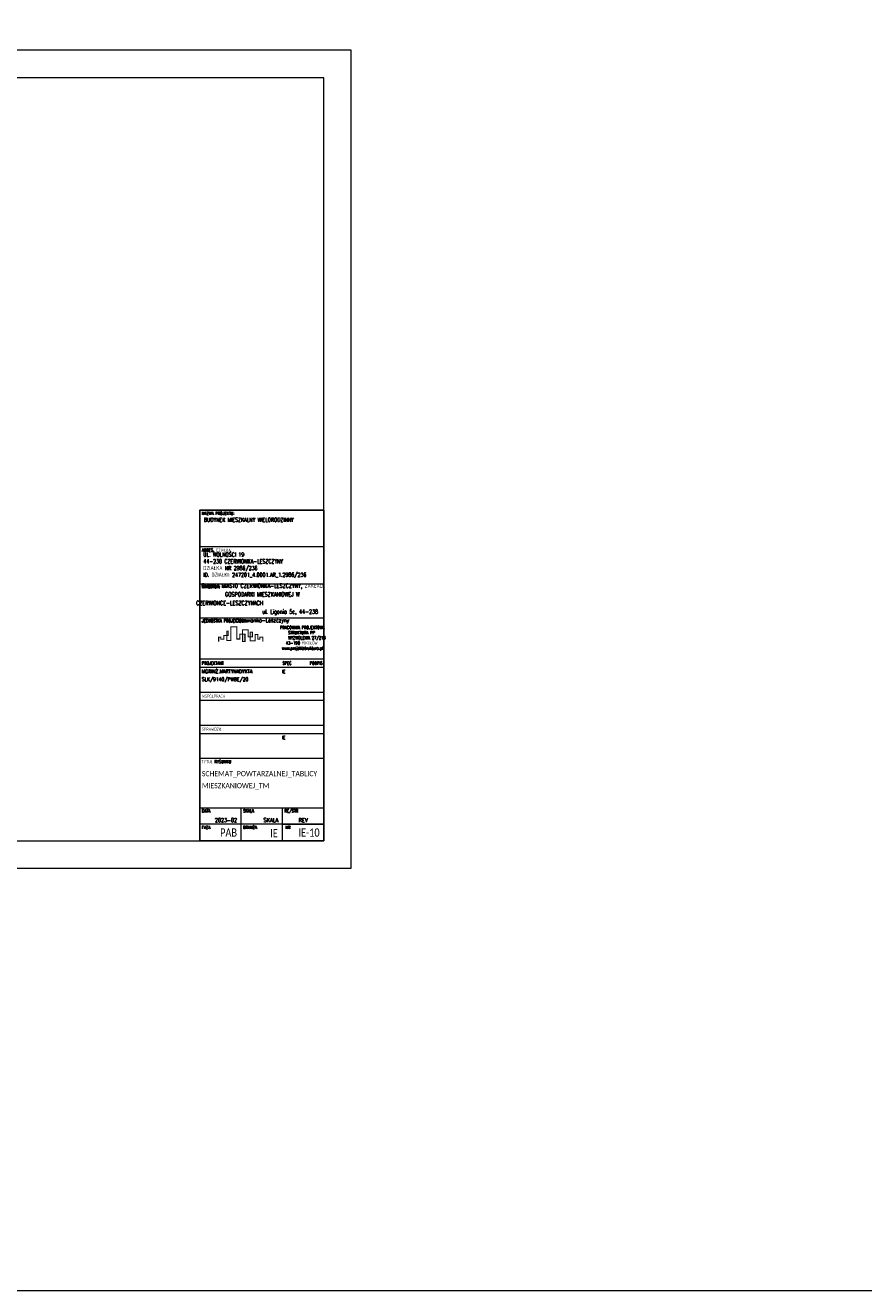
# Model space of a CAD drawing. Header units: millimetres. Extents: x 284606 to 628701, y -213781 to -93475.
# Tile 73 of 102: x 323319 to 326363, y -119282 to -114688. Entities that reach past the tile are written whole.
import ezdxf
from ezdxf.enums import TextEntityAlignment as Align

# ---------------------------------------------------------------- set-up
doc = ezdxf.new("R2010")
doc.units = ezdxf.units.MM
doc.layers.get('0').update_dxf_attribs({"lineweight": 0})
doc.layers.add('!STR_Ocieplenie 0.05', color=1, linetype='Continuous', lineweight=5)
doc.layers.add('S_tabelka', color=140, linetype='Continuous', lineweight=9)
doc.layers.add('S-logo', color=7, linetype='Continuous', true_color=0xffffff)
doc.styles.add('j-calibri', font='calibri.ttf', dxfattribs={"width": 0.8})
doc.styles.add('j-romans', font='romans.shx', dxfattribs={"width": 0.7})

msp = doc.modelspace()

# ---------------------------------------------------------------- hatches: boundary and pattern name
at = {"true_color": 0xff8a00}
h = msp.add_hatch(color=30, dxfattribs=at)
h.dxf.hatch_style = 1
h.paths.add_polyline_path([(324050.8, -116903), (324056.3, -116903), (324056.3, -116888.2), (324050.8, -116888.2)])
h.paths.add_polyline_path([(324116.9, -116898.8), (324108.3, -116898.8), (324108.3, -116925.8), (324116.9, -116925.8)])
h.paths.add_polyline_path([(324135.4, -116908.8), (324143.7, -116908.8), (324143.7, -116890.9), (324135.4, -116890.9)])

# ---------------------------------------------------------------- linework, layer by layer
at = {"layer": '!STR_Ocieplenie 0.05', "color": 253, "ltscale": 1.5, "true_color": 0x999999}
msp.add_lwpolyline([(310051.6, -93474.8), (332648.5, -93474.8), (332648.5, -119282.2), (310051.6, -119282.2)], close=True, dxfattribs=at)
for p, q in [((324502.9, -114778.8), (320302.9, -114778.8)), ((324502.9, -117748.8), (324502.9, -114778.8)), ((320302.9, -117748.8), (324502.9, -117748.8))]:
    msp.add_line(p, q)
msp.add_lwpolyline([(324402.9, -114878.8), (320402.9, -114878.8), (320402.9, -117648.8), (324402.9, -117648.8)], close=True)
at = {"layer": 'S-logo', "color": 30, "true_color": 0xff8a00, "const_width": 3.75}
msp.add_lwpolyline([(324021.3, -116925.8), (324021.3, -116909.8), (324028.8, -116909.8), (324028.8, -116917.3), (324040, -116917.3), (324040, -116903), (324056.3, -116903), (324056.3, -116888.2), (324050.8, -116888.2), (324050.8, -116922.1), (324065.5, -116922.1), (324065.5, -116872.1), (324086.8, -116872.1), (324086.8, -116916.2), (324098.2, -116916.2), (324098.2, -116898.8), (324116.9, -116898.8), (324116.9, -116925.8), (324108.3, -116925.8), (324108.3, -116883.4), (324128.3, -116883.4), (324128.3, -116908.8), (324143.7, -116908.8), (324143.7, -116890.9), (324135.4, -116890.9), (324135.4, -116922.8), (324153.5, -116922.8), (324153.5, -116899.4), (324163.1, -116899.4), (324163.1, -116916.6), (324170.6, -116916.6), (324170.6, -116909.2), (324181.3, -116909.2), (324181.3, -116925.8)], dxfattribs=at)
at = {"layer": 'S_tabelka', "color": 0}
for p, q in [((323952.9, -116448.8), (324402.9, -116448.8)), ((323952.9, -116448.8), (324402.9, -116448.8)), ((323952.9, -116580.4), (324402.9, -116580.4)), ((323952.9, -116715.4), (324402.9, -116715.4)), ((323952.9, -116838.8), (324402.9, -116838.8)), ((323952.9, -116838.8), (324402.9, -116838.8)), ((323952.9, -116988.8), (324402.9, -116988.8)), ((323952.9, -116988.8), (324402.9, -116988.8)), ((323952.9, -117018.8), (324402.9, -117018.8)), ((323952.9, -117108.8), (324402.9, -117108.8)), ((323952.9, -117138.8), (324402.9, -117138.8)), ((323952.9, -117228.8), (324402.9, -117228.8)), ((323952.9, -117258.8), (324402.9, -117258.8)), ((323952.9, -117348.8), (324402.9, -117348.8)), ((323952.9, -117348.8), (324402.9, -117348.8)), ((323952.9, -117348.8), (324402.9, -117348.8)), ((323952.9, -117348.8), (324402.9, -117348.8)), ((323952.9, -117348.8), (324402.9, -117348.8)), ((323952.9, -117528.8), (324402.9, -117528.8)), ((324102.9, -117648.8), (324102.9, -117528.8)), ((324252.9, -117648.8), (324252.9, -117528.8)), ((324402.9, -117588.8), (323952.9, -117588.8)), ((324252.9, -117588.8), (324402.9, -117588.8)), ((324402.9, -117648.8), (323952.9, -117648.8))]:
    msp.add_line(p, q, dxfattribs=at)
at = {"layer": 'S_tabelka', "color": 0, "lineweight": 25}
msp.add_lwpolyline([(323952.9, -117648.8), (324402.9, -117648.8), (324402.9, -116448.8), (323952.9, -116448.8)], close=True, dxfattribs=at)

# ---------------------------------------------------------------- texts
at = {"layer": 'S_tabelka', "color": 0, "style": 'j-romans', "width": 0.7}
for s, p in [('NAZWA PROJEKTU:', (323960.4, -116460.1)), ('ADRES, DZIAŁKA:', (323960.4, -116593.6)), ('INWESTOR:', (323960.4, -116726.6)), ('JEDNOSTKA PROJEKTOWA:', (323960.4, -116850.1)), ('PROJEKTANT', (323960.4, -117003.8)), ('SPEC', (324252.9, -117003.8)), ('PODPIS', (324351.7, -117003.8)), ('WSPÓŁPRACA', (323960.4, -117123.8)), ('SPRAWDZIŁ', (323960.4, -117243.8)), ('TYTUŁ RYSUNKU', (323958.9, -117361.6)), ('DATA', (323960.4, -117540.1)), ('SKALA', (324110.4, -117540.1)), ('RE/STR', (324260.4, -117540.1)), ('FAZA', (323960.4, -117600.1)), ('BRANŻA', (324110.4, -117600.1)), ('NR', (324264.1, -117600.1))]:
    msp.add_text(s, height=11.25, dxfattribs=at).set_placement(p, align=Align.MIDDLE_LEFT)
at = {"layer": 'S_tabelka', "color": 0}
for s, height, style, width, p in [('PAB', 30, 'j-calibri', 0.8, (324087.9, -117618.8)), ('2023-02', 15, 'j-romans', 0.7, (324087.9, -117573.8))]:
    msp.add_text(s, height=height, dxfattribs=dict(at, style=style, width=width)).set_placement(p, align=Align.MIDDLE_RIGHT)
at = {"layer": 'S_tabelka', "color": 0, "style": 'j-romans'}
for s, insert, char_height, width, attachment_point in [('BUDYNEK MIESZKALNY WIELORODZINNY', (323968, -116475.9), 14.625, 432.87, 1), ('\\pt31.95;{\\C7;UL. WOLNOŚCI 19\\P44-230 CZERWIONKA-LESZCZYNY\\H1.375x; \\H0.72727x;\\PDZIAŁKA NR 2986/236\\H1.3155x; \\H0.76018x;\\PID. DZIAŁKI: 247201_4.0001.AR_1.2986/236\\H1.4187x; }', (323965.7, -116602.5), 14.625, 435, 1), ('\\pi2.9799;PRACOWNIA PROJEKTOWA\\P\\pi32.417;STRUKTURA PP{\\H1.3333x;\\P\\pi14.417;}WYZWOLENIA 27/213 \\P\\pi23.792;43-190 MIKOŁÓW \\P\\pi9.7299;www.projektstruktura.pl ', (324241, -116913.8), 11.25, 152.585, 4)]:
    msp.add_mtext(s, dxfattribs=dict(at, insert=insert, char_height=char_height, width=width, attachment_point=attachment_point))
at = {"layer": 'S_tabelka', "color": 0, "insert": (324179.7, -116788), "char_height": 15, "width": 437.805, "attachment_point": 5, "line_spacing_factor": 1.25, "style": 'j-romans'}
msp.add_mtext('\\pt31.95;{\\C7;GMINA I MIASTO CZERWIONKA-LESZCZYNY, ZAKŁAD GOSPODARKI MIESZKANIOWEJ W CZERWIONCE-LESZCZYNACH                                                    ul. Ligonia 5c, 44-238 Czerwionka-Leszczyny}', dxfattribs=at)
at = {"layer": 'S_tabelka', "color": 0, "width": 0.8}
for tag, text, height, style, p in [('SLK/9140/PWBE/20', 'NR UPRAWNIEŃ', 13.5, 'j-romans', (323959.9, -117062.3)), ('MGRINŻ.MARTYNADYKTA', 'IMIĘ NAZWISKO', 13.5, 'j-romans', (323959.9, -117033.9)), ('IE', 'KONSTR.', 12, 'j-romans', (324251.3, -117033.9)), ('IE', 'KONSTR.', 12, 'j-romans', (324251.3, -117273.9)), ('SCHEMAT_POWTARZALNEJ_TABLICY', 'TP-19-1_TP-19-2', 18.75, 'j-calibri', (323960.4, -117405.1)), ('MIESZKANIOWEJ_TM', 'TP-19-1_TP-19-2', 18.75, 'j-calibri', (323960.4, -117448.6))]:
    msp.add_attdef(tag, text=text, height=height, dxfattribs=dict(at, style=style)).set_placement(p, align=Align.MIDDLE_LEFT)
for tag, text, height, style, p in [('SKALA', '1:100', 15, 'j-romans', (324237.9, -117573.8)), ('IE', 'AR', 30, 'j-calibri', (324236.1, -117620.9)), ('IE-10', '000', 30, 'j-calibri', (324387.9, -117618.8))]:
    msp.add_attdef(tag, text=text, height=height, dxfattribs=dict(at, style=style)).set_placement(p, align=Align.MIDDLE_RIGHT)
at = {"layer": 'S_tabelka', "color": 0, "style": 'j-romans', "width": 0.8}
msp.add_attdef('REV', text='00', height=15, dxfattribs=at).set_placement((324327.9, -117573.8), align=Align.MIDDLE_CENTER)

doc.saveas('drawing.dxf')
